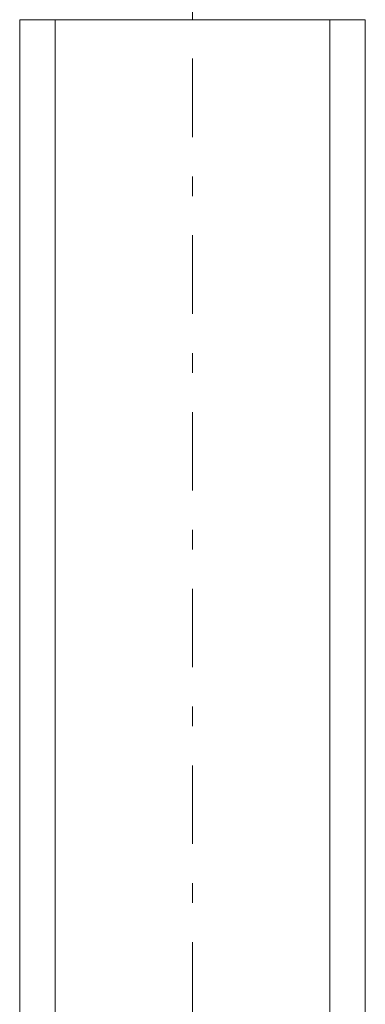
# Model space of a CAD drawing. Header units: millimetres. Extents: x 4307 to 42792, y 1610 to 10025.
# Tile 196 of 256: x 31052 to 31492, y 4516 to 5770. Entities that reach past the tile are written whole.
import ezdxf

# ---------------------------------------------------------------- set-up
doc = ezdxf.new("R2010")
doc.units = ezdxf.units.MM
doc.linetypes.add('Čára osnovy', pattern=[225, 100, -50, 25, -50])
doc.layers.add('S-COLS', color=52, linetype='Continuous', lineweight=9)
doc.layers.add('S-GRID', color=1, linetype='Continuous', lineweight=5)

msp = doc.modelspace()

# ---------------------------------------------------------------- linework, layer by layer
at = {"layer": 'S-COLS', "color": 9}
for p, q in [((31052.4, 5770), (31052.4, 2605)), ((31052.4, 5770), (31052.4, 2605)), ((31052.4, 5770), (31492.4, 5770)), ((31492.4, 5770), (31052.4, 5770)), ((31492.4, 5770), (31492.4, 2605)), ((31492.4, 2605), (31492.4, 5770))]:
    msp.add_line(p, q, dxfattribs=at)
at = {"layer": 'S-COLS'}
for p, q in [((31097.4, 5770), (31097.4, 2770)), ((31097.4, 5770), (31097.4, 2770)), ((31447.4, 5770), (31447.4, 2770)), ((31447.4, 2770), (31447.4, 5770))]:
    msp.add_line(p, q, dxfattribs=at)
at = {"layer": 'S-GRID', "linetype": 'Čára osnovy', "lineweight": 9}
msp.add_line((31272.4, 1795.4), (31272.4, 9850.4), dxfattribs=at)

doc.saveas('drawing.dxf')
